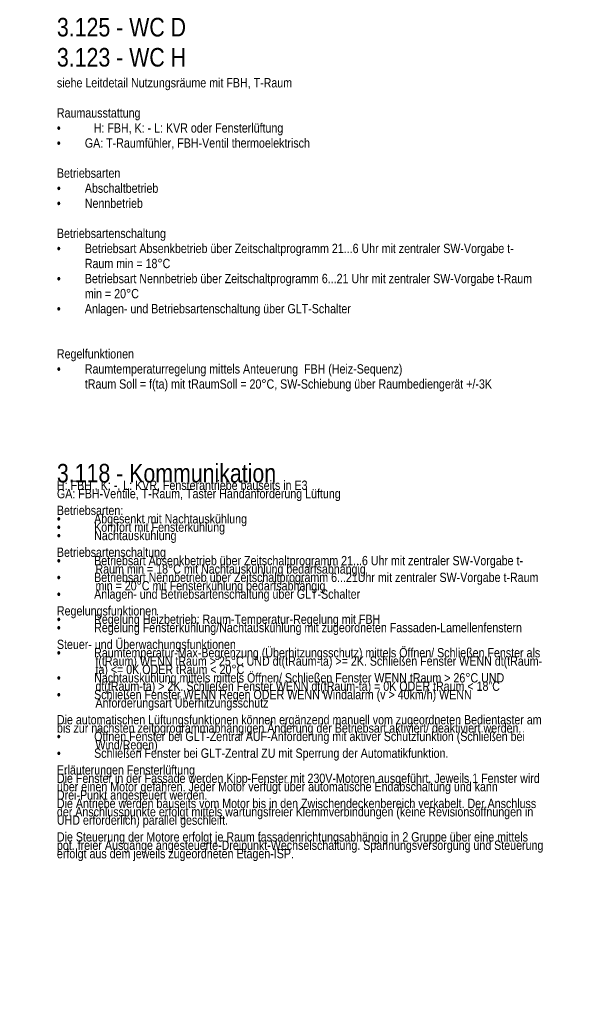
# Model space of a CAD drawing. Header units: metres. Extents: x -13.5 to 10.8, y 0.5 to 32.8.
# Tile 1 of 6: x -13.5 to -5.9, y 1.4 to 14.6. Entities that reach past the tile are written whole.
import ezdxf

# ---------------------------------------------------------------- set-up
doc = ezdxf.new("R2010")
doc.units = ezdxf.units.M
doc.header["$MEASUREMENT"] = 0
doc.layers.add('ZWP_480_TEXT_SCHWARZ', color=7, linetype='Continuous', lineweight=0)
doc.styles.add('ZWP_1 50', font='ARIALN.TTF', dxfattribs={"height": 0.125})

msp = doc.modelspace()

# ---------------------------------------------------------------- texts
at = {"layer": 'ZWP_480_TEXT_SCHWARZ', "linetype": 'Continuous', "lineweight": 0, "insert": (-12.97, 15.871, 15.71), "char_height": 0.15, "width": 6.39286, "attachment_point": 1, "line_spacing_factor": 0.971429, "style": 'ZWP_1 50', "bg_fill": 3, "box_fill_scale": 4.333333, "bg_fill_color": 7, "bg_fill_transparency": 0}
msp.add_mtext('\\pt0.375;\\H1.66667x;3.110 - Wartebereich\\P3.128 - Teeküche\\P3.170 - Flur\\P3.125 - WC D\\P3.123 - WC H\\P\\fArial Narrow|b0|i0|c00|p39;\\Q0;\\H0.5x;\\A1;siehe Leitdetail Nutzungsräume mit FBH, T-Raum\\P\\PRaumausstattung\\P•^I   H: FBH, K: - L: KVR oder Fensterlüftung\\P•     ^IGA: T-Raumfühler, FBH-Ventil thermoelektrisch\\P\\PBetriebsarten\\P•^IAbschaltbetrieb\\P•^INennbetrieb\\P\\PBetriebsartenschaltung\\P•^IBetriebsart Absenkbetrieb über Zeitschaltprogramm 21...6 Uhr mit zentraler SW-Vorgabe t-\\P^IRaum min = 18°C\\P•^IBetriebsart Nennbetrieb über Zeitschaltprogramm 6...21 Uhr mit zentraler SW-Vorgabe t-Raum ^Imin = 20°C\\P•^IAnlagen- und Betriebsartenschaltung über GLT-Schalter \\P\\P\\PRegelfunktionen\\P•^IRaumtemperaturregelung mittels Anteuerung  FBH (Heiz-Sequenz)\\P^ItRaum Soll = f(ta) mit tRaumSoll = 20°C, SW-Schiebung über Raumbediengerät +/-3K\\P\\P\\P\\P', dxfattribs=at)

# ---------------------------------------------------------------- next in the draw order: texts
at = {"layer": 'ZWP_480_TEXT_SCHWARZ', "linetype": 'Continuous', "insert": (-12.97, 8.662), "char_height": 0.25, "width": 6.54464, "attachment_point": 1, "line_spacing_factor": 0.54, "style": 'ZWP_1 50', "bg_fill": 3, "box_fill_scale": 3, "bg_fill_color": 7, "bg_fill_transparency": 0}
msp.add_mtext('\\pt0.375;3.118 - Kommunikation\\P\\pt0.5,2.375;\\fArial Narrow|b0|i0|c00|p39;\\Q0;\\H0.5x;H: FBH , K: -, L: KVR, Fensterantriebe bauseits in E3\\PGA: FBH-Ventile, T-Raum, Taster Handanforderung Lüftung\\P\\PBetriebsarten:\\P•^IAbgesenkt mit Nachtauskühlung\\P•^IKomfort mit Fensterkühlung\\P•^INachtauskühlung\\P\\PBetriebsartenschaltung\\P•^IBetriebsart Absenkbetrieb über Zeitschaltprogramm 21...6 Uhr mit zentraler SW-Vorgabe t-\\P             Raum min = 18°C mit Nachtauskühlung bedarfsabhängig\\P•^IBetriebsart Nennbetrieb über Zeitschaltprogramm 6...21Uhr mit zentraler SW-Vorgabe t-Raum \\P             min = 20°C mit Fensterkühlung bedarfsabhängig \\P•^IAnlagen- und Betriebsartenschaltung über GLT-Schalter \\P\\PRegelungsfunktionen\\P•^IRegelung Heizbetrieb: Raum-Temperatur-Regelung mit FBH\\P•^IRegelung Fensterkühlung/Nachtauskühlung mit zugeordneten Fassaden-Lamellenfenstern \\P\\PSteuer- und Überwachungsfunktionen\\P•^IRaumtemperatur-Max-Begrenzung (Überhitzungsschutz) mittels Öffnen/ Schließen Fenster als \\P             f(tRaum) WENN tRaum > 25°C UND dt(tRaum-ta) >= 2K. Schließen Fenster WENN dt(tRaum-\\P             ta) <= 0K ODER tRaum < 20°C\\P•^INachtauskühlung mittels mittels Öffnen/ Schließen Fenster WENN tRaum > 26°C UND \\P             dt(tRaum-ta) > 2K. Schließen Fenster WENN dt(tRaum-ta) = 0K ODER tRaum < 18"C\\P•^ISchließen Fenster WENN Regen ODER WENN Windalarm (v > 40km/h) WENN \\P             Anforderungsart Überhitzungsschutz\\P\\PDie automatischen Lüftungsfunktionen können ergänzend manuell vom zugeordneten Bedientaster am  bis zur nächsten zeitpgrogrammabhängigen Änderung der Betriebsart aktiviert/ deaktiviert werden. \\P•^IÖffnen Fenster bei GLT-Zentral AUF-Anforderung mit aktiver Schutzfunktion (Schließen bei \\P             Wind/Regen)\\P•^ISchließen Fenster bei GLT-Zentral ZU mit Sperrung der Automatikfunktion.\\P\\PErläuterungen Fensterlüftung\\PDie Fenster in der Fassade werden Kipp-Fenster mit 230V-Motoren ausgeführt. Jeweils 1 Fenster wird über einen Motor gefahren. Jeder Motor verfügt über automatische Endabschaltung und kann Drei-Punkt angesteuert werden.\\PDie Antriebe werden bauseits vom Motor bis in den Zwischendeckenbereich verkabelt. Der Anschluss der Anschlusspunkte erfolgt mittels wartungsfreier Klemmverbindungen (keine Revisionsöffnungen in UHD erforderlich) parallel geschleift.\\P\\PDie Steuerung der Motore erfolgt je Raum fassadenrichtungsabhängig in 2 Gruppe über eine mittels pot. freier Ausgänge angesteuerte-Dreipunkt-Wechselschaltung. Spannungsversorgung und Steuerung erfolgt aus dem jeweils zugeordneten Etagen-ISP. \\P\\P\\P', dxfattribs=at)

doc.saveas('drawing.dxf')
